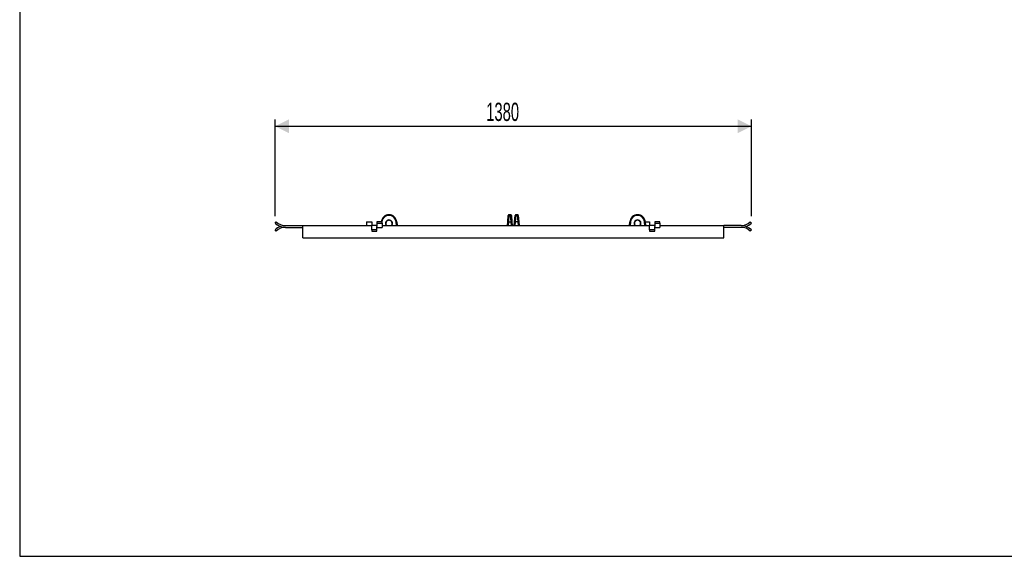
# Model space of a CAD drawing. Header units: millimetres. Extents: x 200 to 5740, y 200 to 4000.
# Tile 1 of 33: x 200 to 3052, y 200 to 1756. Entities that reach past the tile are written whole.
import ezdxf

# ---------------------------------------------------------------- set-up
doc = ezdxf.new("R2010")
doc.units = ezdxf.units.MM
doc.header["$LTSCALE"] = 20
doc.layers.add('FORMAT', color=7, linetype='Continuous')
doc.styles.add('SLDTEXTSTYLE0', font='TXT', dxfattribs={"width": 0.605})
doc.dimstyles.new('SLDDIMSTYLE0', dxfattribs={"dimtxt": 51.366374, "dimasz": 40, "dimexe": 0, "dimexo": 0.0625, "dimgap": 12.841593, "dimtad": 1, "dimrnd": 1e-09, "dimzin": 12, "dimdsep": 46, "dimtxsty": 'SLDTEXTSTYLE0', "dimsah": 1, "dimcen": 0.09, "dimadec": 0, "dimazin": 3, "dimtfac": 1, "dimtofl": 0, "dimtmove": 0, "dimatfit": 3, "dimfxl": 0, "dimfrac": 2, "dimtolj": 1, "dimtzin": 12, "dimarcsym": 0})

# ---------------------------------------------------------------- blocks, each defined once
blk = doc.blocks.new('_D_3')
at = {"layer": 'FORMAT'}
for p, q in [((939.8, 1186), (939.8, 1466.6)), ((2319.8, 1186), (2319.8, 1466.6)), ((939.8, 1446.8), (2319.8, 1446.8))]:
    blk.add_line(p, q, dxfattribs=at)
for points in [[(939.8, 1446.8), (979.8, 1426.8), (979.8, 1466.8)], [(2319.8, 1446.8), (2279.8, 1466.8), (2279.8, 1426.8)]]:
    blk.add_solid(points, dxfattribs=at)
at = {"layer": 'FORMAT', "insert": (1551.4, 1515), "char_height": 52.92, "attachment_point": 1, "style": 'SLDTEXTSTYLE0'}
blk.add_mtext('1380', dxfattribs=at)

msp = doc.modelspace()

# ---------------------------------------------------------------- linework, layer by layer
at = {"color": 7, "linetype": 'Continuous', "lineweight": 25}
for p, q in [((939.752, 1166.232), (943.302, 1169.753)), ((1204.752, 1169.753), (1219.752, 1169.753)), ((1204.752, 1169.753), (1204.752, 1158.732)), ((1219.752, 1169.753), (1219.752, 1158.732)), ((1234.752, 1169.753), (1234.752, 1166.232)), ((1249.752, 1169.753), (1234.752, 1169.753)), ((1249.752, 1166.232), (1249.752, 1169.753)), ((1292.137, 1169.685), (1293.095, 1158.732)), ((1612.683, 1158.732), (1613.641, 1169.685)), ((1613.641, 1169.685), (1615.279, 1188.406)), ((1615.634, 1169.685), (1623.871, 1169.685)), ((1622.233, 1190.232), (1617.272, 1190.232)), ((1624.225, 1188.406), (1625.863, 1169.685)), ((1625.863, 1169.685), (1626.821, 1158.732)), ((1632.683, 1158.732), (1633.641, 1169.685)), ((1633.641, 1169.685), (1635.279, 1188.406)), ((1643.871, 1169.685), (1635.634, 1169.685)), ((1642.233, 1190.232), (1637.272, 1190.232)), ((1644.225, 1188.406), (1645.863, 1169.685)), ((1645.863, 1169.685), (1646.821, 1158.732)), ((1966.409, 1158.732), (1967.367, 1169.685)), ((2012.207, 1169.753), (2024.752, 1169.753)), ((2012.213, 1169.685), (2013.172, 1158.732)), ((2024.752, 1169.753), (2024.752, 1158.732)), ((2039.752, 1169.753), (2039.752, 1166.232)), ((2054.752, 1169.753), (2039.752, 1169.753)), ((2054.752, 1166.232), (2054.752, 1169.753)), ((2316.202, 1169.753), (2319.752, 1166.232)), ((943.302, 1142.711), (939.752, 1146.232)), ((969.752, 1158.732), (1019.752, 1158.732)), ((969.752, 1153.732), (1019.752, 1153.732)), ((1019.752, 1123.732), (1019.752, 1158.732)), ((1019.752, 1158.732), (1219.752, 1158.732)), ((1234.752, 1158.732), (1219.752, 1158.732)), ((1219.752, 1146.232), (1219.752, 1158.732)), ((1234.752, 1146.232), (1219.752, 1146.232)), ((1219.752, 1146.232), (1219.752, 1142.711)), ((1219.752, 1142.711), (1234.752, 1142.711)), ((1234.752, 1166.232), (1249.752, 1166.232)), ((1234.752, 1166.232), (1234.752, 1156.232)), ((1234.752, 1146.232), (1234.752, 1156.232)), ((1234.752, 1153.732), (1249.752, 1153.732)), ((1234.752, 1142.711), (1234.752, 1146.232)), ((1249.752, 1166.232), (1249.752, 1153.732)), ((1249.752, 1158.732), (2024.752, 1158.732)), ((2039.752, 1158.732), (2024.752, 1158.732)), ((2024.752, 1146.232), (2024.752, 1158.732)), ((2024.752, 1146.232), (2024.752, 1142.711)), ((2039.752, 1146.232), (2024.752, 1146.232)), ((2024.752, 1142.711), (2039.752, 1142.711)), ((2039.752, 1166.232), (2054.752, 1166.232)), ((2039.752, 1166.232), (2039.752, 1156.232)), ((2039.752, 1146.232), (2039.752, 1156.232)), ((2039.752, 1153.732), (2054.752, 1153.732)), ((2039.752, 1142.711), (2039.752, 1146.232)), ((2054.752, 1166.232), (2054.752, 1153.732)), ((2054.752, 1158.732), (2239.752, 1158.732)), ((2289.752, 1158.732), (2239.752, 1158.732)), ((2239.752, 1123.732), (2239.752, 1158.732)), ((2289.752, 1153.732), (2239.752, 1153.732)), ((2319.752, 1146.232), (2316.202, 1142.711)), ((1019.752, 1123.732), (2239.752, 1123.732))]:
    msp.add_line(p, q, dxfattribs=at)
at = {"color": 8, "linetype": 'Continuous', "lineweight": 25}
for p, q in [((1291.103, 1158.732), (1290.145, 1169.685)), ((1615.634, 1169.685), (1614.675, 1158.732)), ((1617.272, 1190.232), (1615.634, 1169.685)), ((1623.871, 1169.685), (1622.233, 1190.232)), ((1624.829, 1158.732), (1623.871, 1169.685)), ((1635.634, 1169.685), (1634.675, 1158.732)), ((1637.272, 1190.232), (1635.634, 1169.685)), ((1643.871, 1169.685), (1642.233, 1190.232)), ((1644.829, 1158.732), (1643.871, 1169.685)), ((1969.359, 1169.685), (1968.401, 1158.732)), ((2011.179, 1158.732), (2010.221, 1169.685))]:
    msp.add_line(p, q, dxfattribs=at)
at = {"color": 8, "linetype": 'Continuous', "lineweight": 25, "flags": 128}
msp.add_lwpolyline([(1248.137, 1169.753), (1247.88, 1169.756), (1247.662, 1169.753)], dxfattribs=at)
at = {"color": 7, "linetype": 'Continuous', "lineweight": 25}
for centre, radius, start, end in [((969.752, 1195.982), 37.25, 224.76027, 270), ((1269.714, 1167.723), 22.509, 5, 175), ((1269.714, 1167.897), 20.509, 5, 175), ((1269.714, 1165.232), 9, 90, 226.238257), ((1269.714, 1165.232), 9, 313.761743, 90), ((1291.141, 1163.919), 5.851, 80.197251, 99.802749), ((1614.637, 1163.919), 5.851, 80.197251, 99.802749), ((1617.272, 1188.232), 2, 90.11632, 175), ((1622.233, 1188.232), 2, 5, 89.829564), ((1624.867, 1163.919), 5.851, 80.197251, 99.802749), ((1634.637, 1163.919), 5.851, 80.197251, 99.802749), ((1637.272, 1188.232), 2, 90.11632, 175), ((1642.233, 1188.232), 2, 5, 89.829564), ((1644.867, 1163.919), 5.851, 80.197251, 99.802749), ((1989.79, 1167.723), 22.509, 5, 175), ((1968.363, 1163.919), 5.851, 80.197251, 99.802749), ((1989.79, 1167.897), 20.509, 5, 175), ((1989.79, 1165.232), 9, 90, 226.238257), ((1989.79, 1165.232), 9, 313.761743, 90), ((2011.217, 1163.919), 5.851, 80.197251, 99.802749), ((2289.752, 1195.982), 37.25, 270, 315.23973), ((969.752, 1195.982), 42.25, 224.76027, 270), ((969.752, 1116.482), 42.25, 109.808856, 135.23973), ((969.752, 1116.482), 37.25, 90, 135.23973), ((2289.752, 1116.482), 42.25, 44.76027, 90), ((2289.752, 1116.482), 37.25, 44.76027, 90), ((2289.752, 1195.982), 42.25, 289.808856, 315.23973)]:
    msp.add_arc(centre, radius, start, end, dxfattribs=at)
at = {"color": 8, "linetype": 'Continuous', "lineweight": 25}
for centre, start, end in [((1269.714, 1165.319), 90, 221.201989), ((1269.714, 1165.319), 318.798011, 90), ((1989.79, 1165.319), 90, 221.201989), ((1989.79, 1165.319), 318.798011, 90)]:
    msp.add_arc(centre, 10, start, end, dxfattribs=at)
at = {"layer": 'FORMAT', "color": 7}
for p, q in [((200, 4000), (200, 200)), ((200, 200), (5740, 200))]:
    msp.add_line(p, q, dxfattribs=at)

# ---------------------------------------------------------------- dimensions: what is measured, and where the dimension line sits
at = {"layer": 'FORMAT'}
dim = msp.add_linear_dim(base=(2319.752, 1446.82), p1=(939.752, 1166.232), p2=(2319.752, 1166.232), angle=0, dimstyle='SLDDIMSTYLE0', dxfattribs=at)
dim.commit()
dim.dimension.update_dxf_attribs({"geometry": '_D_3', "text_midpoint": (1629.752, 1446.82), "dimtype": 160})

doc.saveas('drawing.dxf')
